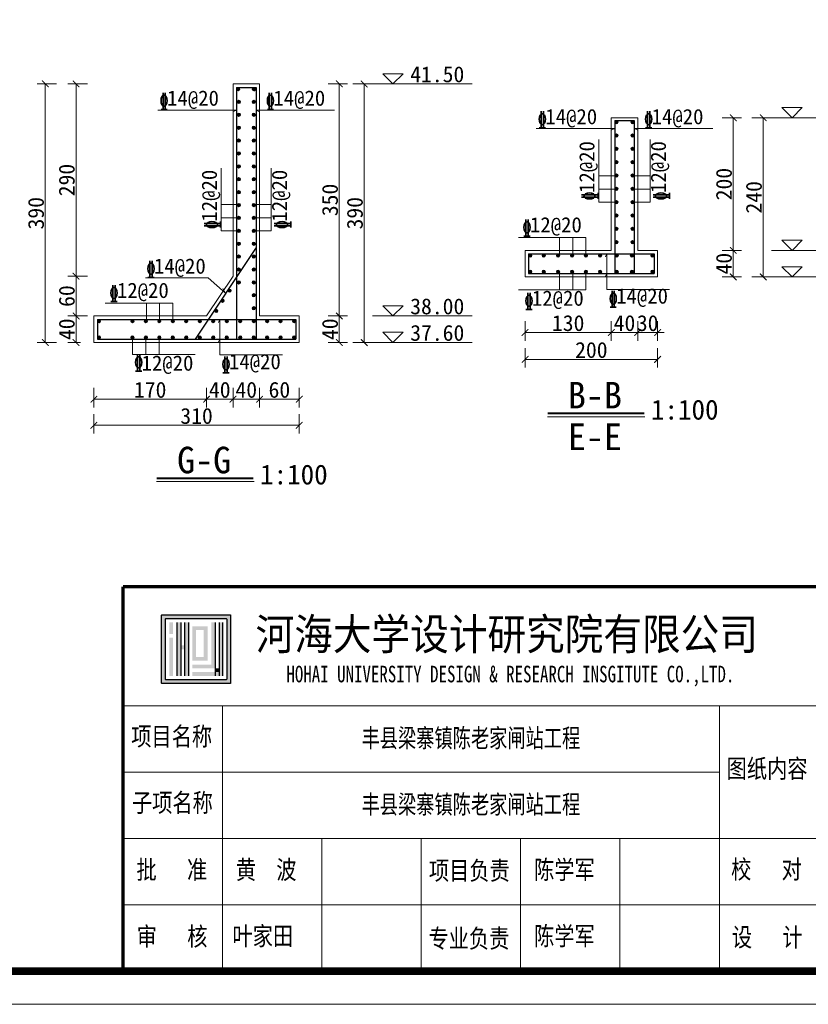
# Model space of a CAD drawing. Extents: x -13074 to 1448651, y 3648755 to 8081248.
# Tile 118 of 173: x 561899 to 562018, y 3858485 to 3858634. Entities that reach past the tile are written whole.
import ezdxf

# ---------------------------------------------------------------- set-up
doc = ezdxf.new("R2010")
doc.units = 0
doc.header["$PDMODE"] = 32
doc.header["$PDSIZE"] = 0.2
doc.layers.get('0').update_dxf_attribs({"linetype": 'CONTINUOUS'})
doc.layers.get('Defpoints').update_dxf_attribs({"linetype": 'CONTINUOUS'})
for name, color, linetype, lineweight in [('0.09标注线', 3, 'CONTINUOUS', 9), ('0.13填充', 8, 'CONTINUOUS', 9), ('0.30粗线', 7, 'CONTINUOUS', 30), ('0.30红', 1, 'CONTINUOUS', 30), ('SHEET', 1, 'CONTINUOUS', 15), ('文字', 7, 'CONTINUOUS', 15), ('新建路', 7, 'CONTINUOUS', 40)]:
    doc.layers.add(name, color=color, linetype=linetype, lineweight=lineweight)
doc.layers.add('HOHAITK', color=7, linetype='CONTINUOUS')
doc.styles.add('-仿宋_GB2312', font='FangSong_GB2312.ttf')
doc.styles.add('CHX-1', font='tssdeng.shx', dxfattribs={"width": 0.7, "height": 300, "bigfont": 'atssdchn.shx'})
doc.styles.add('FHZ', font='FangSong_GB2312.ttf', dxfattribs={"width": 0.707, "height": 300})
doc.styles.add('HOHAITK', font='simhei.ttf')
doc.dimstyles.new('zzzz STANDARD', dxfattribs={"dimtxt": 2.3, "dimasz": 1, "dimexe": 1.25, "dimexo": 1.5, "dimgap": 0.2, "dimtad": 1, "dimdec": 0, "dimlfac": 10, "dimzin": 0, "dimdsep": 46, "dimtxsty": '-仿宋_GB2312', "dimblk": 'ARCHTICK', "dimcen": 0.09, "dimadec": 0, "dimazin": 0, "dimtfac": 1, "dimtdec": 0, "dimtix": 1, "dimtmove": 2, "dimatfit": 3, "dimfxl": 1.7, "dimfxlon": 1, "dimtolj": 1, "dimtzin": 0, "dimlwd": 9, "dimlwe": 9, "dimarcsym": 0})

# ---------------------------------------------------------------- blocks, each defined once
blk = doc.blocks.new('_ARCHTICK')
at = {"color": 0, "linetype": 'ByBlock', "const_width": 0.15}
blk.add_lwpolyline([(-0.5, -0.5), (0.5, 0.5)], dxfattribs=at)
blk = doc.blocks.new('*D2663')
at = {"layer": 'Defpoints', "color": 0, "linetype": 'Continuous', "lineweight": 13}
for p in [(561992.43, 3858599.2), (561995.43, 3858599.2), (561995.43, 3858586.81)]:
    blk.add_point(p, dxfattribs=at)
at = {"layer": '新建路', "color": 0, "linetype": 'Continuous', "lineweight": 9}
for p, q in [((561992.43, 3858588.51), (561992.43, 3858585.56)), ((561995.43, 3858588.51), (561995.43, 3858585.56)), ((561992.43, 3858586.81), (561991.43, 3858586.81)), ((561992.43, 3858586.81), (561995.43, 3858586.81)), ((561995.43, 3858586.81), (561996.43, 3858586.81))]:
    blk.add_line(p, q, dxfattribs=at)
blk.add_blockref('_ARCHTICK', (561992.43, 3858586.81), dxfattribs=at)
at = {"layer": '新建路', "color": 0, "linetype": 'Continuous', "lineweight": 9, "rotation": 180}
blk.add_blockref('_ARCHTICK', (561995.43, 3858586.81), dxfattribs=at)
at = {"layer": '新建路', "color": 0, "linetype": 'Continuous', "lineweight": 13, "insert": (561993.93, 3858588.21), "char_height": 2.4, "attachment_point": 5, "style": '-仿宋_GB2312'}
blk.add_mtext('\\A1;30', dxfattribs=at)
blk = doc.blocks.new('*D2664')
at = {"layer": 'Defpoints', "color": 0, "linetype": 'Continuous', "lineweight": 13}
for p in [(561995.43, 3858599.2), (561975.43, 3858595.2), (561975.43, 3858582.76)]:
    blk.add_point(p, dxfattribs=at)
at = {"layer": '新建路', "color": 0, "linetype": 'Continuous', "lineweight": 9}
for p, q in [((561975.43, 3858584.46), (561975.43, 3858581.51)), ((561995.43, 3858584.46), (561995.43, 3858581.51)), ((561995.43, 3858582.76), (561975.43, 3858582.76))]:
    blk.add_line(p, q, dxfattribs=at)
at = {"layer": '新建路', "color": 0, "linetype": 'Continuous', "lineweight": 9, "rotation": 180}
blk.add_blockref('_ARCHTICK', (561975.43, 3858582.76), dxfattribs=at)
at = {"layer": '新建路', "color": 0, "linetype": 'Continuous', "lineweight": 9}
blk.add_blockref('_ARCHTICK', (561995.43, 3858582.76), dxfattribs=at)
at = {"layer": '新建路', "color": 0, "linetype": 'Continuous', "lineweight": 13, "insert": (561985.43, 3858584.16), "char_height": 2.4, "attachment_point": 5, "style": '-仿宋_GB2312'}
blk.add_mtext('\\A1;200', dxfattribs=at)
blk = doc.blocks.new('*D2667')
at = {"layer": 'Defpoints', "color": 0, "linetype": 'Continuous', "lineweight": 13}
for p in [(561992.43, 3858619.2), (561995.43, 3858595.2), (562011.37, 3858595.2)]:
    blk.add_point(p, dxfattribs=at)
at = {"layer": '新建路', "color": 0, "linetype": 'Continuous', "lineweight": 9}
for p, q in [((562009.67, 3858619.2), (562012.62, 3858619.2)), ((562011.37, 3858619.2), (562011.37, 3858595.2)), ((562009.67, 3858595.2), (562012.62, 3858595.2))]:
    blk.add_line(p, q, dxfattribs=at)
for p, rotation in [((562011.37, 3858619.2), 90), ((562011.37, 3858595.2), 270)]:
    blk.add_blockref('_ARCHTICK', p, dxfattribs=dict(at, rotation=rotation))
at = {"layer": '新建路', "color": 0, "linetype": 'Continuous', "lineweight": 13, "insert": (562009.97, 3858607.2), "char_height": 2.4, "attachment_point": 5, "rotation": 90, "style": '-仿宋_GB2312'}
blk.add_mtext('\\A1;240', dxfattribs=at)
blk = doc.blocks.new('*D3055')
at = {"layer": 'Defpoints', "color": 0, "linetype": 'Continuous', "lineweight": 13}
for p in [(561935.35, 3858624.3), (561941.35, 3858585.3), (561951.15, 3858585.3)]:
    blk.add_point(p, dxfattribs=at)
at = {"layer": '新建路', "color": 0, "linetype": 'Continuous', "lineweight": 9}
for p, q in [((561949.45, 3858624.3), (561952.4, 3858624.3)), ((561951.15, 3858624.3), (561951.15, 3858585.3)), ((561949.45, 3858585.3), (561952.4, 3858585.3))]:
    blk.add_line(p, q, dxfattribs=at)
for p, rotation in [((561951.15, 3858624.3), 90), ((561951.15, 3858585.3), 270)]:
    blk.add_blockref('_ARCHTICK', p, dxfattribs=dict(at, rotation=rotation))
at = {"layer": '新建路', "color": 0, "linetype": 'Continuous', "lineweight": 13, "insert": (561949.75, 3858604.8), "char_height": 2.4, "attachment_point": 5, "rotation": 90, "style": '-仿宋_GB2312'}
blk.add_mtext('\\A1;390', dxfattribs=at)
blk = doc.blocks.new('*D3056')
at = {"layer": 'Defpoints', "color": 0, "linetype": 'Continuous', "lineweight": 13}
for p in [(561907.67, 3858589.3), (561910.35, 3858589.3), (561910.35, 3858585.3)]:
    blk.add_point(p, dxfattribs=at)
at = {"layer": '新建路', "color": 0, "linetype": 'Continuous', "lineweight": 9}
for p, q in [((561908.35, 3858589.3), (561906.42, 3858589.3)), ((561907.67, 3858585.3), (561907.67, 3858589.3)), ((561908.35, 3858585.3), (561906.42, 3858585.3))]:
    blk.add_line(p, q, dxfattribs=at)
for p, rotation in [((561907.67, 3858589.3), 90), ((561907.67, 3858585.3), 270)]:
    blk.add_blockref('_ARCHTICK', p, dxfattribs=dict(at, rotation=rotation))
at = {"layer": '新建路', "color": 0, "linetype": 'Continuous', "lineweight": 13, "insert": (561906.27, 3858587.3), "char_height": 2.4, "attachment_point": 5, "rotation": 90, "style": '-仿宋_GB2312'}
blk.add_mtext('\\A1;40', dxfattribs=at)
blk = doc.blocks.new('*D3059')
at = {"layer": 'Defpoints', "color": 0, "linetype": 'Continuous', "lineweight": 13}
for p in [(561935.35, 3858624.3), (561903.03, 3858585.3), (561913.35, 3858585.3)]:
    blk.add_point(p, dxfattribs=at)
at = {"layer": '新建路', "color": 0, "linetype": 'Continuous', "lineweight": 9}
for p, q in [((561904.73, 3858624.3), (561901.78, 3858624.3)), ((561903.03, 3858624.3), (561903.03, 3858585.3)), ((561904.73, 3858585.3), (561901.78, 3858585.3))]:
    blk.add_line(p, q, dxfattribs=at)
for p, rotation in [((561903.03, 3858624.3), 90), ((561903.03, 3858585.3), 270)]:
    blk.add_blockref('_ARCHTICK', p, dxfattribs=dict(at, rotation=rotation))
at = {"layer": '新建路', "color": 0, "linetype": 'Continuous', "lineweight": 13, "insert": (561901.63, 3858604.8), "char_height": 2.4, "attachment_point": 5, "rotation": 90, "style": '-仿宋_GB2312'}
blk.add_mtext('\\A1;390', dxfattribs=at)
blk = doc.blocks.new('*D3064')
at = {"layer": 'Defpoints', "color": 0, "linetype": 'Continuous', "lineweight": 13}
for p in [(561910.35, 3858585.3), (561941.35, 3858585.3), (561910.35, 3858572.81)]:
    blk.add_point(p, dxfattribs=at)
at = {"layer": '新建路', "color": 0, "linetype": 'Continuous', "lineweight": 9}
for p, q in [((561910.35, 3858574.51), (561910.35, 3858571.56)), ((561941.35, 3858574.51), (561941.35, 3858571.56)), ((561941.35, 3858572.81), (561910.35, 3858572.81))]:
    blk.add_line(p, q, dxfattribs=at)
at = {"layer": '新建路', "color": 0, "linetype": 'Continuous', "lineweight": 9, "rotation": 180}
blk.add_blockref('_ARCHTICK', (561910.35, 3858572.81), dxfattribs=at)
at = {"layer": '新建路', "color": 0, "linetype": 'Continuous', "lineweight": 9}
blk.add_blockref('_ARCHTICK', (561941.35, 3858572.81), dxfattribs=at)
at = {"layer": '新建路', "color": 0, "linetype": 'Continuous', "lineweight": 13, "insert": (561925.85, 3858574.21), "char_height": 2.4, "attachment_point": 5, "style": '-仿宋_GB2312'}
blk.add_mtext('\\A1;310', dxfattribs=at)

msp = doc.modelspace()

# ---------------------------------------------------------------- hatches: boundary and pattern name
at = {"layer": '0.13填充', "ltscale": 0.005}
for points in [[(561932.38, 3858623.532, -1), (561931.88, 3858623.532, -1)], [(561934.722, 3858623.532, -1), (561934.222, 3858623.532, -1)], [(561934.325, 3858623.532, 1), (561934.825, 3858623.532, 1)], [(561931.983, 3858621.587, 1), (561932.483, 3858621.587, 1)], [(561934.722, 3858621.587, -1), (561934.222, 3858621.587, -1)], [(561931.983, 3858619.643, 1), (561932.483, 3858619.643, 1)], [(561934.722, 3858619.643, -1), (561934.222, 3858619.643, -1)], [(561989.461, 3858618.532, -1), (561988.961, 3858618.532, -1)], [(561991.406, 3858618.532, 1), (561991.906, 3858618.532, 1)], [(561931.983, 3858617.698, 1), (561932.483, 3858617.698, 1)], [(561934.722, 3858617.698, -1), (561934.222, 3858617.698, -1)], [(561989.461, 3858616.521, -1), (561988.961, 3858616.521, -1)], [(561991.406, 3858616.521, 1), (561991.906, 3858616.521, 1)], [(561931.983, 3858615.753, 1), (561932.483, 3858615.753, 1)], [(561934.722, 3858615.753, -1), (561934.222, 3858615.753, -1)], [(561931.983, 3858613.809, 1), (561932.483, 3858613.809, 1)], [(561934.722, 3858613.809, -1), (561934.222, 3858613.809, -1)], [(561989.461, 3858614.51, -1), (561988.961, 3858614.51, -1)], [(561991.406, 3858614.51, 1), (561991.906, 3858614.51, 1)], [(561931.983, 3858611.864, 1), (561932.483, 3858611.864, 1)], [(561934.722, 3858611.864, -1), (561934.222, 3858611.864, -1)], [(561989.461, 3858612.498, -1), (561988.961, 3858612.498, -1)], [(561991.406, 3858612.498, 1), (561991.906, 3858612.498, 1)], [(561989.461, 3858610.487, -1), (561988.961, 3858610.487, -1)], [(561991.406, 3858610.487, 1), (561991.906, 3858610.487, 1)], [(561931.983, 3858609.92, 1), (561932.483, 3858609.92, 1)], [(561934.722, 3858609.92, -1), (561934.222, 3858609.92, -1)], [(561931.983, 3858607.975, 1), (561932.483, 3858607.975, 1)], [(561934.722, 3858607.975, -1), (561934.222, 3858607.975, -1)], [(561989.461, 3858608.476, -1), (561988.961, 3858608.476, -1)], [(561991.406, 3858608.476, 1), (561991.906, 3858608.476, 1)], [(561931.983, 3858606.031, 1), (561932.483, 3858606.031, 1)], [(561934.722, 3858606.031, -1), (561934.222, 3858606.031, -1)], [(561989.461, 3858606.465, -1), (561988.961, 3858606.465, -1)], [(561991.406, 3858606.465, 1), (561991.906, 3858606.465, 1)], [(561989.461, 3858604.454, -1), (561988.961, 3858604.454, -1)], [(561991.406, 3858604.454, 1), (561991.906, 3858604.454, 1)], [(561931.983, 3858604.086, 1), (561932.483, 3858604.086, 1)], [(561934.722, 3858604.086, -1), (561934.222, 3858604.086, -1)], [(561931.983, 3858602.141, 1), (561932.483, 3858602.141, 1)], [(561934.722, 3858602.141, -1), (561934.222, 3858602.141, -1)], [(561989.461, 3858602.443, -1), (561988.961, 3858602.443, -1)], [(561991.406, 3858602.443, 1), (561991.906, 3858602.443, 1)], [(561931.983, 3858600.197, 1), (561932.483, 3858600.197, 1)], [(561934.722, 3858600.197, -1), (561934.222, 3858600.197, -1)], [(561989.461, 3858600.432, -1), (561988.961, 3858600.432, -1)], [(561991.406, 3858600.432, 1), (561991.906, 3858600.432, 1)], [(561931.983, 3858598.252, 1), (561932.483, 3858598.252, 1)], [(561934.722, 3858598.252, -1), (561934.222, 3858598.252, -1)], [(561976.461, 3858598.421, -1), (561975.961, 3858598.421, -1)], [(561978.489, 3858598.421, -1), (561977.989, 3858598.421, -1)], [(561980.656, 3858598.421, -1), (561980.156, 3858598.421, -1)], [(561982.767, 3858598.421, -1), (561982.267, 3858598.421, -1)], [(561984.85, 3858598.421, -1), (561984.35, 3858598.421, -1)], [(561986.989, 3858598.421, -1), (561986.489, 3858598.421, -1)], [(561989.52, 3858598.421, -1), (561989.02, 3858598.421, -1)], [(561991.803, 3858598.421, -1), (561991.303, 3858598.421, -1)], [(561994.406, 3858598.421, 1), (561994.906, 3858598.421, 1)], [(561931.983, 3858596.308, 1), (561932.483, 3858596.308, 1)], [(561934.722, 3858596.308, -1), (561934.222, 3858596.308, -1)], [(561976.461, 3858595.971, 1), (561975.961, 3858595.971, 1)], [(561978.489, 3858595.971, 1), (561977.989, 3858595.971, 1)], [(561980.656, 3858595.971, 1), (561980.156, 3858595.971, 1)], [(561982.767, 3858595.971, 1), (561982.267, 3858595.971, 1)], [(561984.85, 3858595.971, 1), (561984.35, 3858595.971, 1)], [(561986.989, 3858595.971, 1), (561986.489, 3858595.971, 1)], [(561989.52, 3858595.971, 1), (561989.02, 3858595.971, 1)], [(561991.803, 3858595.971, 1), (561991.303, 3858595.971, 1)], [(561994.406, 3858595.971, -1), (561994.906, 3858595.971, -1)], [(561931.983, 3858594.363, 1), (561932.483, 3858594.363, 1)], [(561934.722, 3858594.363, -1), (561934.222, 3858594.363, -1)], [(561931.09, 3858593.121, -1), (561930.59, 3858593.121, -1)], [(561930.037, 3858591.602, -1), (561929.537, 3858591.602, -1)], [(561934.722, 3858592.418, -1), (561934.222, 3858592.418, -1)], [(561929.065, 3858590.067, -1), (561928.565, 3858590.067, -1)], [(561934.722, 3858590.474, -1), (561934.222, 3858590.474, -1)], [(561911.38, 3858588.529, -1), (561910.88, 3858588.529, -1)], [(561916.415, 3858588.529, -1), (561915.915, 3858588.529, -1)], [(561918.449, 3858588.529, -1), (561917.949, 3858588.529, -1)], [(561920.483, 3858588.529, -1), (561919.983, 3858588.529, -1)], [(561922.517, 3858588.529, -1), (561922.017, 3858588.529, -1)], [(561924.551, 3858588.529, -1), (561924.051, 3858588.529, -1)], [(561926.586, 3858588.529, -1), (561926.086, 3858588.529, -1)], [(561928.62, 3858588.529, -1), (561928.12, 3858588.529, -1)], [(561930.654, 3858588.529, -1), (561930.154, 3858588.529, -1)], [(561932.688, 3858588.529, -1), (561932.188, 3858588.529, -1)], [(561934.722, 3858588.529, -1), (561934.222, 3858588.529, -1)], [(561936.756, 3858588.529, -1), (561936.256, 3858588.529, -1)], [(561938.791, 3858588.529, -1), (561938.291, 3858588.529, -1)], [(561940.325, 3858588.529, 1), (561940.825, 3858588.529, 1)], [(561911.38, 3858586.079, 1), (561910.88, 3858586.079, 1)], [(561916.415, 3858586.079, 1), (561915.915, 3858586.079, 1)], [(561918.449, 3858586.079, 1), (561917.949, 3858586.079, 1)], [(561920.483, 3858586.079, 1), (561919.983, 3858586.079, 1)], [(561922.517, 3858586.079, 1), (561922.017, 3858586.079, 1)], [(561924.551, 3858586.079, 1), (561924.051, 3858586.079, 1)], [(561926.586, 3858586.079, 1), (561926.086, 3858586.079, 1)], [(561928.62, 3858586.079, 1), (561928.12, 3858586.079, 1)], [(561930.654, 3858586.079, 1), (561930.154, 3858586.079, 1)], [(561932.688, 3858586.079, 1), (561932.188, 3858586.079, 1)], [(561934.722, 3858586.079, 1), (561934.222, 3858586.079, 1)], [(561936.756, 3858586.079, 1), (561936.256, 3858586.079, 1)], [(561938.791, 3858586.079, 1), (561938.291, 3858586.079, 1)], [(561940.325, 3858586.079, -1), (561940.825, 3858586.079, -1)]]:
    msp.add_hatch(color=4, dxfattribs=at).paths.add_polyline_path(points)
at = {"layer": 'HOHAITK', "ltscale": 1000}
h = msp.add_hatch(color=7, dxfattribs=at)
h.paths.add_polyline_path([(561930.889, 3858533.849, 0.4142136), (561930.977, 3858533.937), (561930.977, 3858544.162, 0.4142136), (561930.889, 3858544.249), (561920.664, 3858544.249, 0.4142136), (561920.577, 3858544.162), (561920.577, 3858533.937, 0.4142136), (561920.664, 3858533.849)])
h.paths.add_polyline_path([(561921.155, 3858534.427), (561921.155, 3858543.672), (561930.399, 3858543.672), (561930.399, 3858534.427)], flags=16)
at = {"layer": 'HOHAITK'}
h = msp.add_hatch(color=7, dxfattribs=at)
h.paths.add_polyline_path([(561922.31, 3858543.094), (561921.732, 3858543.094), (561921.732, 3858542.516), (561922.31, 3858542.516)])
h.paths.add_polyline_path([(561922.31, 3858542.516), (561921.732, 3858542.516), (561921.732, 3858541.938), (561922.31, 3858541.938)])
h.paths.add_polyline_path([(561922.31, 3858541.938), (561921.732, 3858541.938), (561921.732, 3858541.36), (561922.31, 3858541.36)])
h.paths.add_polyline_path([(561922.31, 3858540.783), (561921.732, 3858540.783), (561921.732, 3858540.205), (561922.31, 3858540.205)])
h.paths.add_polyline_path([(561922.31, 3858540.205), (561921.732, 3858540.205), (561921.732, 3858539.627), (561922.31, 3858539.627)])
h.paths.add_polyline_path([(561922.31, 3858539.627), (561921.732, 3858539.627), (561921.732, 3858539.049), (561922.31, 3858539.049)])
h.paths.add_polyline_path([(561922.31, 3858539.049), (561921.732, 3858539.049), (561921.732, 3858538.472), (561922.31, 3858538.472)])
h.paths.add_polyline_path([(561922.31, 3858538.472), (561921.732, 3858538.472), (561921.732, 3858537.894), (561922.31, 3858537.894)])
h.paths.add_polyline_path([(561922.31, 3858537.894), (561921.732, 3858537.894), (561921.732, 3858537.316), (561922.31, 3858537.316)])
h.paths.add_polyline_path([(561922.31, 3858537.316), (561921.732, 3858537.316), (561921.732, 3858536.738), (561922.31, 3858536.738)])
h.paths.add_polyline_path([(561922.31, 3858536.738), (561921.732, 3858536.738), (561921.732, 3858536.16), (561922.31, 3858536.16)])
h.paths.add_polyline_path([(561922.31, 3858536.16), (561921.732, 3858536.16), (561921.732, 3858535.583), (561922.31, 3858535.583)])
h.paths.add_polyline_path([(561922.31, 3858535.583), (561921.732, 3858535.583), (561921.732, 3858535.005), (561922.31, 3858535.005)])
h = msp.add_hatch(color=7, dxfattribs=at)
h.paths.add_polyline_path([(561923.466, 3858543.094), (561922.888, 3858543.094), (561922.888, 3858542.516), (561923.466, 3858542.516)])
h.paths.add_polyline_path([(561923.466, 3858542.516), (561922.888, 3858542.516), (561922.888, 3858541.938), (561923.466, 3858541.938)])
h.paths.add_polyline_path([(561923.466, 3858541.938), (561922.888, 3858541.938), (561922.888, 3858541.36), (561923.466, 3858541.36)])
h.paths.add_polyline_path([(561923.466, 3858541.36), (561922.888, 3858541.36), (561922.888, 3858540.783), (561923.466, 3858540.783)])
h.paths.add_polyline_path([(561923.466, 3858540.783), (561922.888, 3858540.783), (561922.888, 3858540.205), (561923.466, 3858540.205)])
h.paths.add_polyline_path([(561923.466, 3858540.205), (561922.888, 3858540.205), (561922.888, 3858539.627), (561923.466, 3858539.627)])
h.paths.add_polyline_path([(561923.466, 3858539.627), (561922.888, 3858539.627), (561922.888, 3858539.049), (561923.466, 3858539.049)])
h.paths.add_polyline_path([(561923.466, 3858539.049), (561922.888, 3858539.049), (561922.888, 3858538.472), (561923.466, 3858538.472)])
h.paths.add_polyline_path([(561923.466, 3858538.472), (561922.888, 3858538.472), (561922.888, 3858537.894), (561923.466, 3858537.894)])
h.paths.add_polyline_path([(561923.466, 3858537.894), (561922.888, 3858537.894), (561922.888, 3858537.316), (561923.466, 3858537.316)])
h.paths.add_polyline_path([(561923.466, 3858537.316), (561922.888, 3858537.316), (561922.888, 3858536.738), (561923.466, 3858536.738)])
h.paths.add_polyline_path([(561923.466, 3858536.738), (561922.888, 3858536.738), (561922.888, 3858536.16), (561923.466, 3858536.16)])
h.paths.add_polyline_path([(561923.466, 3858536.16), (561922.888, 3858536.16), (561922.888, 3858535.583), (561923.466, 3858535.583)])
h.paths.add_polyline_path([(561923.466, 3858535.583), (561922.888, 3858535.583), (561922.888, 3858535.005), (561923.466, 3858535.005)])
h = msp.add_hatch(color=7, dxfattribs=at)
h.paths.add_polyline_path([(561924.043, 3858539.627), (561923.466, 3858539.627), (561923.466, 3858539.049), (561924.043, 3858539.049)])
h.paths.add_polyline_path([(561924.621, 3858539.627), (561924.043, 3858539.627), (561924.043, 3858539.049), (561924.621, 3858539.049)])
h.paths.add_polyline_path([(561924.621, 3858540.205), (561924.043, 3858540.205), (561924.043, 3858539.627), (561924.621, 3858539.627)])
h.paths.add_polyline_path([(561924.621, 3858540.783), (561924.043, 3858540.783), (561924.043, 3858540.205), (561924.621, 3858540.205)])
h.paths.add_polyline_path([(561924.621, 3858541.36), (561924.043, 3858541.36), (561924.043, 3858540.783), (561924.621, 3858540.783)])
h.paths.add_polyline_path([(561924.621, 3858541.938), (561924.043, 3858541.938), (561924.043, 3858541.36), (561924.621, 3858541.36)])
h.paths.add_polyline_path([(561924.621, 3858542.516), (561924.043, 3858542.516), (561924.043, 3858541.938), (561924.621, 3858541.938)])
h.paths.add_polyline_path([(561924.621, 3858543.094), (561924.043, 3858543.094), (561924.043, 3858542.516), (561924.621, 3858542.516)])
h.paths.add_polyline_path([(561924.621, 3858539.049), (561924.043, 3858539.049), (561924.043, 3858538.472), (561924.621, 3858538.472)])
h.paths.add_polyline_path([(561924.621, 3858538.472), (561924.043, 3858538.472), (561924.043, 3858537.894), (561924.621, 3858537.894)])
h.paths.add_polyline_path([(561924.621, 3858537.894), (561924.043, 3858537.894), (561924.043, 3858537.316), (561924.621, 3858537.316)])
h.paths.add_polyline_path([(561924.621, 3858537.316), (561924.043, 3858537.316), (561924.043, 3858536.738), (561924.621, 3858536.738)])
h.paths.add_polyline_path([(561924.621, 3858536.738), (561924.043, 3858536.738), (561924.043, 3858536.16), (561924.621, 3858536.16)])
h.paths.add_polyline_path([(561924.621, 3858536.16), (561924.043, 3858536.16), (561924.043, 3858535.583), (561924.621, 3858535.583)])
h.paths.add_polyline_path([(561924.621, 3858535.583), (561924.043, 3858535.583), (561924.043, 3858535.005), (561924.621, 3858535.005)])
h = msp.add_hatch(color=7, dxfattribs=at)
h.paths.add_polyline_path([(561925.777, 3858536.738), (561925.199, 3858536.738), (561925.199, 3858536.16), (561925.777, 3858536.16)])
h.paths.add_polyline_path([(561926.355, 3858536.738), (561925.777, 3858536.738), (561925.777, 3858536.16), (561926.355, 3858536.16)])
h.paths.add_polyline_path([(561926.932, 3858536.738), (561926.355, 3858536.738), (561926.355, 3858536.16), (561926.932, 3858536.16)])
h.paths.add_polyline_path([(561927.51, 3858536.738), (561926.932, 3858536.738), (561926.932, 3858536.16), (561927.51, 3858536.16)])
h.paths.add_polyline_path([(561928.088, 3858536.738), (561927.51, 3858536.738), (561927.51, 3858536.16), (561928.088, 3858536.16)])
h.paths.add_polyline_path([(561928.666, 3858536.738), (561928.088, 3858536.738), (561928.088, 3858536.16), (561928.666, 3858536.16)])
h.paths.add_polyline_path([(561928.666, 3858537.316), (561928.088, 3858537.316), (561928.088, 3858536.738), (561928.666, 3858536.738)])
h.paths.add_polyline_path([(561928.666, 3858537.894), (561928.088, 3858537.894), (561928.088, 3858537.316), (561928.666, 3858537.316)])
h.paths.add_polyline_path([(561928.666, 3858538.472), (561928.088, 3858538.472), (561928.088, 3858537.894), (561928.666, 3858537.894)])
h.paths.add_polyline_path([(561928.666, 3858539.049), (561928.088, 3858539.049), (561928.088, 3858538.472), (561928.666, 3858538.472)])
h.paths.add_polyline_path([(561928.666, 3858539.627), (561928.088, 3858539.627), (561928.088, 3858539.049), (561928.666, 3858539.049)])
h.paths.add_polyline_path([(561928.666, 3858540.205), (561928.088, 3858540.205), (561928.088, 3858539.627), (561928.666, 3858539.627)])
h.paths.add_polyline_path([(561928.666, 3858540.783), (561928.088, 3858540.783), (561928.088, 3858540.205), (561928.666, 3858540.205)])
h.paths.add_polyline_path([(561928.666, 3858541.36), (561928.088, 3858541.36), (561928.088, 3858540.783), (561928.666, 3858540.783)])
h.paths.add_polyline_path([(561928.666, 3858541.938), (561928.088, 3858541.938), (561928.088, 3858541.36), (561928.666, 3858541.36)])
h.paths.add_polyline_path([(561928.666, 3858542.516), (561928.088, 3858542.516), (561928.088, 3858541.938), (561928.666, 3858541.938)])
h.paths.add_polyline_path([(561928.666, 3858543.094), (561928.088, 3858543.094), (561928.088, 3858542.516), (561928.666, 3858542.516)])
h.paths.add_polyline_path([(561925.777, 3858535.583), (561925.199, 3858535.583), (561925.199, 3858535.005), (561925.777, 3858535.005)])
h.paths.add_polyline_path([(561926.355, 3858535.583), (561925.777, 3858535.583), (561925.777, 3858535.005), (561926.355, 3858535.005)])
h.paths.add_polyline_path([(561926.932, 3858535.583), (561926.355, 3858535.583), (561926.355, 3858535.005), (561926.932, 3858535.005)])
h.paths.add_polyline_path([(561927.51, 3858535.583), (561926.932, 3858535.583), (561926.932, 3858535.005), (561927.51, 3858535.005)])
h.paths.add_polyline_path([(561928.088, 3858535.583), (561927.51, 3858535.583), (561927.51, 3858535.005), (561928.088, 3858535.005)])
h.paths.add_polyline_path([(561928.666, 3858535.583), (561928.088, 3858535.583), (561928.088, 3858535.005), (561928.666, 3858535.005)])
h.paths.add_polyline_path([(561929.243, 3858535.583), (561928.666, 3858535.583), (561928.666, 3858535.005), (561929.243, 3858535.005)])
h.paths.add_polyline_path([(561929.821, 3858535.583), (561929.243, 3858535.583), (561929.243, 3858535.005), (561929.821, 3858535.005)])
h.paths.add_polyline_path([(561929.821, 3858536.16), (561929.243, 3858536.16), (561929.243, 3858535.583), (561929.821, 3858535.583)])
h.paths.add_polyline_path([(561929.821, 3858536.738), (561929.243, 3858536.738), (561929.243, 3858536.16), (561929.821, 3858536.16)])
h.paths.add_polyline_path([(561929.821, 3858537.316), (561929.243, 3858537.316), (561929.243, 3858536.738), (561929.821, 3858536.738)])
h.paths.add_polyline_path([(561929.821, 3858537.894), (561929.243, 3858537.894), (561929.243, 3858537.316), (561929.821, 3858537.316)])
h.paths.add_polyline_path([(561929.821, 3858538.472), (561929.243, 3858538.472), (561929.243, 3858537.894), (561929.821, 3858537.894)])
h.paths.add_polyline_path([(561929.821, 3858539.049), (561929.243, 3858539.049), (561929.243, 3858538.472), (561929.821, 3858538.472)])
h.paths.add_polyline_path([(561929.821, 3858539.627), (561929.243, 3858539.627), (561929.243, 3858539.049), (561929.821, 3858539.049)])
h.paths.add_polyline_path([(561929.821, 3858540.205), (561929.243, 3858540.205), (561929.243, 3858539.627), (561929.821, 3858539.627)])
h.paths.add_polyline_path([(561929.821, 3858540.783), (561929.243, 3858540.783), (561929.243, 3858540.205), (561929.821, 3858540.205)])
h.paths.add_polyline_path([(561929.821, 3858541.36), (561929.243, 3858541.36), (561929.243, 3858540.783), (561929.821, 3858540.783)])
h.paths.add_polyline_path([(561929.821, 3858541.938), (561929.243, 3858541.938), (561929.243, 3858541.36), (561929.821, 3858541.36)])
h.paths.add_polyline_path([(561929.821, 3858542.516), (561929.243, 3858542.516), (561929.243, 3858541.938), (561929.821, 3858541.938)])
h.paths.add_polyline_path([(561929.821, 3858543.094), (561929.243, 3858543.094), (561929.243, 3858542.516), (561929.821, 3858542.516)])
h = msp.add_hatch(color=7, dxfattribs=at)
h.paths.add_polyline_path([(561925.777, 3858537.894), (561925.199, 3858537.894), (561925.199, 3858537.316), (561925.777, 3858537.316)])
h.paths.add_polyline_path([(561926.355, 3858537.894), (561925.777, 3858537.894), (561925.777, 3858537.316), (561926.355, 3858537.316)])
h.paths.add_polyline_path([(561926.932, 3858537.894), (561926.355, 3858537.894), (561926.355, 3858537.316), (561926.932, 3858537.316)])
h.paths.add_polyline_path([(561927.51, 3858537.894), (561926.932, 3858537.894), (561926.932, 3858537.316), (561927.51, 3858537.316)])
h.paths.add_polyline_path([(561927.51, 3858538.472), (561926.932, 3858538.472), (561926.932, 3858537.894), (561927.51, 3858537.894)])
h.paths.add_polyline_path([(561927.51, 3858539.049), (561926.932, 3858539.049), (561926.932, 3858538.472), (561927.51, 3858538.472)])
h.paths.add_polyline_path([(561927.51, 3858539.627), (561926.932, 3858539.627), (561926.932, 3858539.049), (561927.51, 3858539.049)])
h.paths.add_polyline_path([(561927.51, 3858540.205), (561926.932, 3858540.205), (561926.932, 3858539.627), (561927.51, 3858539.627)])
h.paths.add_polyline_path([(561927.51, 3858540.783), (561926.932, 3858540.783), (561926.932, 3858540.205), (561927.51, 3858540.205)])
h.paths.add_polyline_path([(561927.51, 3858541.36), (561926.932, 3858541.36), (561926.932, 3858540.783), (561927.51, 3858540.783)])
h.paths.add_polyline_path([(561927.51, 3858541.938), (561926.932, 3858541.938), (561926.932, 3858541.36), (561927.51, 3858541.36)])
h.paths.add_polyline_path([(561927.51, 3858542.516), (561926.932, 3858542.516), (561926.932, 3858541.938), (561927.51, 3858541.938)])
h.paths.add_polyline_path([(561926.932, 3858542.516), (561926.355, 3858542.516), (561926.355, 3858541.938), (561926.932, 3858541.938)])
h.paths.add_polyline_path([(561926.355, 3858542.516), (561925.777, 3858542.516), (561925.777, 3858541.938), (561926.355, 3858541.938)])
h.paths.add_polyline_path([(561925.777, 3858542.516), (561925.199, 3858542.516), (561925.199, 3858541.938), (561925.777, 3858541.938)])
h.paths.add_polyline_path([(561925.777, 3858541.938), (561925.199, 3858541.938), (561925.199, 3858541.36), (561925.777, 3858541.36)])
h.paths.add_polyline_path([(561925.777, 3858541.36), (561925.199, 3858541.36), (561925.199, 3858540.783), (561925.777, 3858540.783)])
h.paths.add_polyline_path([(561925.777, 3858540.783), (561925.199, 3858540.783), (561925.199, 3858540.205), (561925.777, 3858540.205)])
h.paths.add_polyline_path([(561925.777, 3858540.205), (561925.199, 3858540.205), (561925.199, 3858539.627), (561925.777, 3858539.627)])
h.paths.add_polyline_path([(561925.777, 3858539.627), (561925.199, 3858539.627), (561925.199, 3858539.049), (561925.777, 3858539.049)])
h.paths.add_polyline_path([(561925.777, 3858539.049), (561925.199, 3858539.049), (561925.199, 3858538.472), (561925.777, 3858538.472)])
h.paths.add_polyline_path([(561925.777, 3858538.472), (561925.199, 3858538.472), (561925.199, 3858537.894), (561925.777, 3858537.894)])
msp.add_hatch(color=7, dxfattribs=at).paths.add_polyline_path([(561929.243, 3858536.16), (561928.666, 3858536.16), (561928.666, 3858535.583), (561929.243, 3858535.583)])

# ---------------------------------------------------------------- linework, layer by layer
at = {"layer": '0.09标注线'}
for p, q in [((561953.954, 3858625.843), (561955.492, 3858624.304)), ((561953.954, 3858625.843), (561957.031, 3858625.843)), ((561955.492, 3858624.304), (561957.031, 3858625.843)), ((562014.178, 3858620.734), (562015.717, 3858619.196)), ((562014.178, 3858620.734), (562017.256, 3858620.734)), ((562015.717, 3858619.196), (562017.256, 3858620.734)), ((562014.178, 3858600.734), (562015.717, 3858599.196)), ((562014.178, 3858600.734), (562017.256, 3858600.734)), ((562015.717, 3858599.196), (562017.256, 3858600.734)), ((562014.178, 3858596.734), (562015.717, 3858595.196)), ((562014.178, 3858596.734), (562017.256, 3858596.734)), ((562015.717, 3858595.196), (562017.256, 3858596.734)), ((561953.954, 3858590.843), (561955.492, 3858589.304)), ((561953.954, 3858590.843), (561957.031, 3858590.843)), ((561955.492, 3858589.304), (561957.031, 3858590.843)), ((561953.954, 3858586.843), (561955.492, 3858585.304)), ((561953.954, 3858586.843), (561957.031, 3858586.843)), ((561955.492, 3858585.304), (561957.031, 3858586.843))]:
    msp.add_line(p, q, dxfattribs=at)
at = {"layer": '0.09标注线', "color": 3}
for p, q in [((561920.014, 3858620.357), (561931.878, 3858620.357)), ((561931.878, 3858620.357), (561931.436, 3858620.145)), ((561946.691, 3858620.357), (561934.828, 3858620.357)), ((561934.828, 3858620.357), (561935.269, 3858620.145)), ((561977.095, 3858617.571), (561988.958, 3858617.571)), ((561988.958, 3858617.571), (561988.517, 3858617.359)), ((562003.772, 3858617.571), (561991.908, 3858617.571)), ((561991.908, 3858617.571), (561992.35, 3858617.359)), ((561986.556, 3858606.465), (561986.556, 3858615.924)), ((561994.31, 3858606.465), (561994.31, 3858615.924)), ((561929.578, 3858602.141, 0.296), (561929.578, 3858611.601, 0.296)), ((561937.127, 3858602.141, 0.296), (561937.127, 3858611.601, 0.296)), ((561986.556, 3858610.433), (561989.211, 3858610.433)), ((561994.31, 3858610.433), (561991.656, 3858610.433)), ((561986.556, 3858608.449), (561989.211, 3858608.449)), ((561994.31, 3858608.449), (561991.656, 3858608.449)), ((561986.556, 3858606.465), (561989.211, 3858606.465)), ((561994.31, 3858606.465), (561991.656, 3858606.465)), ((561929.578, 3858606.109, 0.296), (561932.233, 3858606.109, 0.296)), ((561937.127, 3858606.109, 0.296), (561934.472, 3858606.109, 0.296)), ((561929.578, 3858604.125, 0.296), (561932.233, 3858604.125, 0.296)), ((561937.127, 3858604.125, 0.296), (561934.472, 3858604.125, 0.296)), ((561929.578, 3858602.141, 0.296), (561932.233, 3858602.141, 0.296)), ((561937.127, 3858602.141, 0.296), (561934.472, 3858602.141, 0.296)), ((561974.416, 3858601.128, 0.296), (561984.6, 3858601.128, 0.296)), ((561980.632, 3858598.421, 0.296), (561980.632, 3858601.128, 0.296)), ((561982.616, 3858598.421, 0.296), (561982.616, 3858601.128, 0.296)), ((561984.6, 3858598.421, 0.296), (561984.6, 3858601.128, 0.296)), ((561987.782, 3858598.671), (561987.57, 3858598.23)), ((561987.782, 3858593.316), (561987.782, 3858598.671)), ((561980.632, 3858595.971, 0.296), (561980.632, 3858593.264, 0.296)), ((561982.616, 3858595.971, 0.296), (561982.616, 3858593.264, 0.296)), ((561984.6, 3858595.971, 0.296), (561984.6, 3858593.264, 0.296)), ((561927.625, 3858595.041, 2.88), (561918.166, 3858595.041, 2.88)), ((561927.625, 3858595.041, 2.88), (561930.232, 3858592.722)), ((561987.782, 3858595.721), (561987.57, 3858595.28)), ((561974.416, 3858593.264, 0.296), (561984.6, 3858593.264, 0.296)), ((561987.782, 3858593.316), (561997.241, 3858593.316)), ((561912.083, 3858591.236, 0.296), (561922.267, 3858591.236, 0.296)), ((561918.299, 3858588.529, 0.296), (561918.299, 3858591.236, 0.296)), ((561920.283, 3858588.529, 0.296), (561920.283, 3858591.236, 0.296)), ((561922.267, 3858588.529, 0.296), (561922.267, 3858591.236, 0.296)), ((561929.351, 3858588.779), (561929.139, 3858588.338)), ((561929.351, 3858583.425), (561929.351, 3858588.779)), ((561916.165, 3858583.503, 0.296), (561916.165, 3858586.157, 0.296)), ((561918.204, 3858583.503, 0.296), (561918.204, 3858586.157, 0.296)), ((561920.229, 3858583.503, 0.296), (561920.229, 3858586.157, 0.296)), ((561929.351, 3858585.829), (561929.139, 3858585.388)), ((561916.165, 3858583.503, 0.296), (561925.624, 3858583.503, 0.296)), ((561929.351, 3858583.425), (561938.81, 3858583.425))]:
    msp.add_line(p, q, dxfattribs=at)
at = {"layer": '0.13填充', "ltscale": 0.005}
for p, q in [((561930.232, 3858592.722), (561929.82, 3858593.452)), ((561978.797, 3858574.097), (561993.527, 3858574.097)), ((561919.81, 3858564.314), (561934.541, 3858564.314))]:
    msp.add_line(p, q, dxfattribs=at)
at = {"layer": '0.13填充', "lineweight": 40, "ltscale": 0.005}
for p, q in [((561978.853, 3858574.627), (561993.393, 3858574.627)), ((561919.866, 3858564.844), (561934.407, 3858564.844))]:
    msp.add_line(p, q, dxfattribs=at)
at = {"layer": '0.13填充', "color": 4, "ltscale": 0.005}
for centre in [(561932.13, 3858623.532), (561934.472, 3858623.532, 0.296), (561934.575, 3858623.532), (561932.233, 3858621.587, 0.296), (561934.472, 3858621.587, 0.296), (561932.233, 3858619.643, 0.296), (561934.472, 3858619.643, 0.296), (561989.211, 3858618.532), (561991.656, 3858618.532), (561932.233, 3858617.698, 0.296), (561934.472, 3858617.698, 0.296), (561989.211, 3858616.521), (561991.656, 3858616.521), (561932.233, 3858615.753, 0.296), (561934.472, 3858615.753, 0.296), (561932.233, 3858613.809, 0.296), (561934.472, 3858613.809, 0.296), (561989.211, 3858614.51), (561991.656, 3858614.51), (561932.233, 3858611.864, 0.296), (561934.472, 3858611.864, 0.296), (561989.211, 3858612.498), (561991.656, 3858612.498), (561989.211, 3858610.487), (561991.656, 3858610.487), (561932.233, 3858609.92, 0.296), (561934.472, 3858609.92, 0.296), (561932.233, 3858607.975, 0.296), (561934.472, 3858607.975, 0.296), (561989.211, 3858608.476), (561991.656, 3858608.476), (561932.233, 3858606.031, 0.296), (561934.472, 3858606.031, 0.296), (561989.211, 3858606.465), (561991.656, 3858606.465), (561989.211, 3858604.454), (561991.656, 3858604.454), (561932.233, 3858604.086, 0.296), (561934.472, 3858604.086, 0.296), (561932.233, 3858602.141, 0.296), (561934.472, 3858602.141, 0.296), (561989.211, 3858602.443), (561991.656, 3858602.443), (561932.233, 3858600.197, 0.296), (561934.472, 3858600.197, 0.296), (561989.211, 3858600.432), (561991.656, 3858600.432), (561932.233, 3858598.252, 0.296), (561934.472, 3858598.252, 0.296), (561976.211, 3858598.421, 0.296), (561978.239, 3858598.421, 0.296), (561980.406, 3858598.421, 0.296), (561982.517, 3858598.421, 0.296), (561984.6, 3858598.421, 0.296), (561986.739, 3858598.421, 0.296), (561989.27, 3858598.421, 0.296), (561991.553, 3858598.421, 0.296), (561994.656, 3858598.421, 0.296), (561932.233, 3858596.308, 0.296), (561934.472, 3858596.308, 0.296), (561976.211, 3858595.971, 0.296), (561978.239, 3858595.971, 0.296), (561980.406, 3858595.971, 0.296), (561982.517, 3858595.971, 0.296), (561984.6, 3858595.971, 0.296), (561986.739, 3858595.971, 0.296), (561989.27, 3858595.971, 0.296), (561991.553, 3858595.971, 0.296), (561994.656, 3858595.971, 0.296), (561932.233, 3858594.363, 0.296), (561934.472, 3858594.363, 0.296), (561930.84, 3858593.121), (561929.787, 3858591.602), (561934.472, 3858592.418, 0.296), (561928.815, 3858590.067), (561934.472, 3858590.474, 0.296), (561911.13, 3858588.529, 0.296), (561916.165, 3858588.529, 0.296), (561918.199, 3858588.529, 0.296), (561920.233, 3858588.529, 0.296), (561922.267, 3858588.529, 0.296), (561924.301, 3858588.529, 0.296), (561926.336, 3858588.529, 0.296), (561928.37, 3858588.529, 0.296), (561930.404, 3858588.529, 0.296), (561932.438, 3858588.529, 0.296), (561934.472, 3858588.529, 0.296), (561936.506, 3858588.529, 0.296), (561938.541, 3858588.529, 0.296), (561940.575, 3858588.529, 0.296), (561911.13, 3858586.079, 0.296), (561916.165, 3858586.079, 0.296), (561918.199, 3858586.079, 0.296), (561920.233, 3858586.079, 0.296), (561922.267, 3858586.079, 0.296), (561924.301, 3858586.079, 0.296), (561926.336, 3858586.079, 0.296), (561928.37, 3858586.079, 0.296), (561930.404, 3858586.079, 0.296), (561932.438, 3858586.079, 0.296), (561934.472, 3858586.079, 0.296), (561936.506, 3858586.079, 0.296), (561938.541, 3858586.079, 0.296), (561940.575, 3858586.079, 0.296)]:
    msp.add_circle(centre, 0.25, dxfattribs=at)
at = {"layer": '0.30粗线', "lineweight": 13}
for p, q in [((561931.353, 3858624.304), (561935.353, 3858624.304)), ((561931.353, 3858624.304), (561931.353, 3858595.304)), ((561935.353, 3858624.304), (561935.353, 3858589.304)), ((561988.433, 3858619.196), (561992.433, 3858619.196)), ((561988.433, 3858619.196), (561988.433, 3858599.196)), ((561988.433, 3858619.196), (561992.433, 3858619.196)), ((561992.433, 3858619.196), (561992.433, 3858599.196)), ((561975.433, 3858595.196), (561975.433, 3858599.196)), ((561988.433, 3858599.196), (561975.433, 3858599.196)), ((561992.433, 3858599.196), (561995.433, 3858599.196)), ((561995.433, 3858599.196), (561995.433, 3858595.196)), ((561931.353, 3858595.304), (561927.353, 3858589.304)), ((561995.433, 3858595.196), (561975.433, 3858595.196)), ((561910.353, 3858585.304), (561910.353, 3858589.304)), ((561927.353, 3858589.304), (561910.353, 3858589.304)), ((561935.353, 3858589.304), (561941.353, 3858589.304)), ((561941.353, 3858589.304), (561941.353, 3858585.304)), ((561941.353, 3858585.304), (561910.353, 3858585.304))]:
    msp.add_line(p, q, dxfattribs=at)
at = {"layer": '0.30红'}
for p, q in [((561931.878, 3858623.779), (561931.878, 3858585.829)), ((561931.878, 3858623.779), (561934.828, 3858623.779)), ((561934.828, 3858623.779), (561934.828, 3858585.829)), ((561988.958, 3858618.779), (561988.958, 3858595.721)), ((561988.958, 3858618.779), (561991.908, 3858618.779)), ((561991.908, 3858618.779), (561991.908, 3858595.721)), ((561934.828, 3858599.615), (561925.637, 3858585.829)), ((561975.958, 3858598.671), (561975.958, 3858595.721)), ((561975.958, 3858598.671), (561994.908, 3858598.671)), ((561994.908, 3858598.671), (561994.908, 3858595.721)), ((561975.958, 3858595.721), (561994.908, 3858595.721)), ((561910.878, 3858588.779), (561910.878, 3858585.829)), ((561910.878, 3858588.779), (561940.828, 3858588.779)), ((561940.828, 3858588.779), (561940.828, 3858585.829)), ((561910.878, 3858585.829), (561940.828, 3858585.829))]:
    msp.add_line(p, q, dxfattribs=at)
at = {"layer": 'HOHAITK', "color": 7}
for p, q in [((561922.888, 3858543.094), (561922.888, 3858535.005)), ((561923.466, 3858543.094), (561923.466, 3858535.005)), ((561924.043, 3858543.094), (561924.043, 3858535.005)), ((561924.621, 3858543.094), (561924.621, 3858535.005)), ((561928.666, 3858543.094), (561928.666, 3858535.005)), ((561929.243, 3858543.094), (561929.243, 3858535.005)), ((561929.821, 3858535.005), (561929.821, 3858543.094))]:
    msp.add_line(p, q, dxfattribs=at)
for points in [[(561920.664, 3858544.249), (561930.889, 3858544.249, -0.4142136), (561930.977, 3858544.162), (561930.977, 3858533.937, -0.4142136), (561930.889, 3858533.849), (561920.664, 3858533.849, -0.4142136), (561920.577, 3858533.937), (561920.577, 3858544.162, -0.4142136)], [(561921.242, 3858543.672), (561930.311, 3858543.672, -0.4142136), (561930.399, 3858543.584), (561930.399, 3858534.515, -0.4142136), (561930.311, 3858534.427), (561921.242, 3858534.427, -0.4142136), (561921.155, 3858534.515), (561921.155, 3858543.584, -0.4142136)]]:
    msp.add_lwpolyline(points, format="xyb", close=True, dxfattribs=at)
at = {"layer": 'SHEET', "color": 7}
for p, q in [((561914.752, 3858530.489), (562094.752, 3858530.489)), ((561914.752, 3858490.489), (561914.752, 3858530.489)), ((561914.752, 3858530.489), (561989.752, 3858530.489)), ((561929.752, 3858490.489), (561929.752, 3858530.489)), ((562004.752, 3858490.489), (562004.752, 3858530.489)), ((561914.752, 3858520.489), (562004.752, 3858520.489)), ((561914.752, 3858510.489), (562094.752, 3858510.489)), ((561944.752, 3858490.489), (561944.752, 3858510.489)), ((561959.752, 3858490.489), (561959.752, 3858510.489)), ((561974.752, 3858490.489), (561974.752, 3858510.489)), ((561989.752, 3858490.489), (561989.752, 3858510.489)), ((561914.752, 3858500.489), (562094.752, 3858500.489))]:
    msp.add_line(p, q, dxfattribs=at)
msp.add_lwpolyline([(562099.752, 3858485.489), (561679.752, 3858485.489), (561679.752, 3858782.489), (562099.752, 3858782.489)], close=True, dxfattribs=at)
at = {"layer": 'SHEET', "color": 7, "const_width": 1.2}
msp.add_lwpolyline([(561704.752, 3858777.489), (562094.752, 3858777.489), (562094.752, 3858490.489), (561704.752, 3858490.489)], close=True, dxfattribs=at)
at = {"layer": 'SHEET', "color": 7, "const_width": 0.5}
for points in [[(561914.752, 3858490.489), (561914.752, 3858548.489)], [(561914.752, 3858548.489), (562094.752, 3858548.489)]]:
    msp.add_lwpolyline(points, dxfattribs=at)
at = {"layer": '新建路', "color": 3, "linetype": 'Continuous', "lineweight": 13}
for p, q in [((561967.422, 3858624.304), (561952.397, 3858624.304)), ((562027.646, 3858619.196), (562012.621, 3858619.196)), ((562027.646, 3858599.196), (562012.621, 3858599.196)), ((562027.646, 3858595.196), (562012.621, 3858595.196)), ((561967.422, 3858589.304), (561952.397, 3858589.304)), ((561967.422, 3858585.304), (561952.397, 3858585.304))]:
    msp.add_line(p, q, dxfattribs=at)

# ---------------------------------------------------------------- texts
at = {"layer": '0.09标注线', "char_height": 2.4, "width": 12.60969, "attachment_point": 1, "style": '-仿宋_GB2312'}
for s, insert in [('41.50', (561958.094, 3858626.955)), ('38.00', (561958.094, 3858591.955)), ('37.60', (561958.094, 3858587.955))]:
    msp.add_mtext(s, dxfattribs=dict(at, insert=insert))
at = {"layer": '0.09标注线', "color": 3, "char_height": 2.3, "width": 17.07403, "style": '-仿宋_GB2312'}
for s, insert, attachment_point in [('14@20', (561929.229, 3858620.508, -2.88), 9), ('14@20', (561945.268, 3858620.508, -2.88), 9), ('14@20', (561986.31, 3858617.722, -2.88), 9), ('14@20', (562002.349, 3858617.722, -2.88), 9), ('12@20', (561983.994, 3858601.407, -2.997), 9), ('14@20', (561927.244, 3858595.177), 9), ('12@20', (561921.661, 3858591.516, -2.997), 9), ('12@20', (561984.286, 3858590.334, -2.997), 9), ('14@20', (561996.997, 3858590.659, -2.88), 9), ('12@20', (561925.38, 3858583.351, -2.585), 3), ('14@20', (561938.566, 3858580.767, -2.88), 9)]:
    msp.add_mtext(s, dxfattribs=dict(at, insert=insert, attachment_point=attachment_point))
at = {"layer": '0.09标注线', "color": 3, "char_height": 2.3, "width": 17.07403, "attachment_point": 9, "rotation": 90, "style": '-仿宋_GB2312'}
for insert in [(561986.405, 3858615.68, -2.88), (561997.192, 3858615.68, -2.88), (561929.427, 3858611.357, -2.585), (561940.009, 3858611.357, -2.585)]:
    msp.add_mtext('12@20', dxfattribs=dict(at, insert=insert))
at = {"layer": 'HOHAITK', "color": 7, "style": 'HOHAITK'}
for s, height, width, p in [('河海大学设计研究院有限公司', 4.75, 0.9, (561934.76, 3858538.942)), ('HOHAI UNIVERSITY DESIGN & RESEARCH INSGITUTE CO.,LTD.', 2.5, 0.75, (561939.41, 3858534.051))]:
    msp.add_text(s, height=height, dxfattribs=dict(at, width=width)).set_placement(p)
at = {"layer": 'SHEET', "color": 7, "style": 'FHZ', "width": 0.8}
for s, p in [('项目名称', (561915.988, 3858524.499)), ('图纸内容', (562005.841, 3858519.641)), ('子项名称', (561916.092, 3858514.499)), ('批   准', (561916.782, 3858504.387)), ('黄  波', (561931.782, 3858504.387)), ('项目负责', (561960.911, 3858504.258)), ('陈学军', (561976.782, 3858504.387)), ('校   对', (562006.52, 3858504.451)), ('审   核', (561916.817, 3858494.322)), ('叶家田', (561931.264, 3858494.387)), ('专业负责', (561960.839, 3858494.023)), ('陈学军', (561976.782, 3858494.387)), ('设   计', (562006.638, 3858494.211))]:
    msp.add_text(s, height=2.8, dxfattribs=at).set_placement(p)
at = {"layer": 'SHEET', "color": 7, "char_height": 2.8, "width": 74.99994, "attachment_point": 5, "style": 'FHZ'}
for insert in [(561967.252, 3858525.489), (561967.252, 3858515.489)]:
    msp.add_mtext('{\\W0.72;丰县梁寨镇陈老家闸站工程}', dxfattribs=dict(at, insert=insert))
at = {"layer": '文字', "color": 3, "style": 'CHX-1', "width": 0.62}
for p in [(561920.296, 3858620.457, -2.88), (561936.335, 3858620.457, -2.88), (561977.377, 3858617.67, -2.88), (561993.416, 3858617.67, -2.88), (561975.061, 3858601.355, -2.997), (561918.311, 3858595.126), (561912.728, 3858591.464, -2.997), (561975.353, 3858590.282, -2.997), (561988.064, 3858590.607, -2.88), (561916.447, 3858580.999, -2.585), (561929.633, 3858580.716, -2.88)]:
    msp.add_text('\x84', height=2.5, dxfattribs=at).set_placement(p)
for p in [(561986.457, 3858606.748, -2.88), (561997.244, 3858606.748, -2.88), (561929.479, 3858602.424, -2.585), (561940.06, 3858602.424, -2.585)]:
    msp.add_text('\x84', height=2.5, rotation=90, dxfattribs=at).set_placement(p)
at = {"layer": '文字', "color": 7, "attachment_point": 1, "style": '-仿宋_GB2312'}
for s, insert, char_height, width in [('B-B', (561981.891, 3858579.364), 4, 38.01372), ('1:100', (561994.423, 3858576.675), 3, 10.28955), ('E-E', (561981.891, 3858573.087), 4, 38.01372), ('G-G', (561922.905, 3858569.58), 4, 38.01372), ('1:100', (561935.437, 3858566.892), 3, 10.28955)]:
    msp.add_mtext(s, dxfattribs=dict(at, insert=insert, char_height=char_height, width=width))

# ---------------------------------------------------------------- dimensions: what is measured, and where the dimension line sits
at = {"layer": '新建路', "color": 3, "linetype": 'Continuous', "lineweight": 13}
for base, p1, p2, picture, middle in [((561903.032, 3858585.304), (561935.353, 3858624.304), (561913.353, 3858585.304), '*D3059', (561901.632, 3858604.804)), ((561951.147, 3858585.304), (561935.353, 3858624.304), (561941.353, 3858585.304), '*D3055', (561949.747, 3858604.804)), ((562011.371, 3858595.196), (561992.433, 3858619.196), (561995.433, 3858595.196), '*D2667', (562009.971, 3858607.196)), ((561907.672, 3858589.304), (561910.353, 3858585.304), (561910.353, 3858589.304), '*D3056', (561906.272, 3858587.304))]:
    dim = msp.add_linear_dim(base=base, p1=p1, p2=p2, angle=90, dimstyle='zzzz STANDARD', override={"dimtxt": 2.4, "dimexo": 2}, dxfattribs=at)
    dim.commit()
    dim.dimension.update_dxf_attribs({"geometry": picture, "text_midpoint": middle})
for base, p1, p2 in [((561907.672, 3858624.304), (561935.353, 3858595.304), (561935.353, 3858624.304)), ((561947.397, 3858624.304), (561941.353, 3858589.304), (561935.353, 3858624.304)), ((562006.848, 3858619.196), (561995.433, 3858599.196), (561992.433, 3858619.196)), ((562006.848, 3858599.196), (561995.433, 3858595.196), (561995.433, 3858599.196)), ((561907.672, 3858595.304), (561913.353, 3858589.304), (561935.353, 3858595.304)), ((561947.397, 3858589.304), (561941.353, 3858585.304), (561941.353, 3858589.304))]:
    msp.add_linear_dim(base=base, p1=p1, p2=p2, angle=90, dimstyle='zzzz STANDARD', override={"dimtxt": 2.4, "dimexo": 2}, dxfattribs=at).render()
for base, p1, p2 in [((561988.433, 3858586.814), (561975.433, 3858595.196), (561988.433, 3858599.196)), ((561992.433, 3858586.814), (561988.433, 3858599.196), (561992.433, 3858599.196)), ((561931.353, 3858576.752), (561927.353, 3858589.304), (561931.353, 3858595.304)), ((561935.353, 3858576.752), (561931.353, 3858595.304), (561935.353, 3858589.304)), ((561927.353, 3858576.752), (561910.353, 3858585.304), (561927.353, 3858589.304)), ((561941.353, 3858576.752), (561935.353, 3858589.304), (561941.353, 3858585.304))]:
    msp.add_linear_dim(base=base, p1=p1, p2=p2, dimstyle='zzzz STANDARD', override={"dimtxt": 2.4, "dimexo": 2}, dxfattribs=at).render()
for base, p1, p2, picture, middle in [((561975.433, 3858582.76), (561995.433, 3858599.196), (561975.433, 3858595.196), '*D2664', (561985.433, 3858584.16)), ((561995.433, 3858586.814), (561992.433, 3858599.196), (561995.433, 3858599.196), '*D2663', (561993.933, 3858588.214)), ((561910.353, 3858572.812), (561941.353, 3858585.304), (561910.353, 3858585.304), '*D3064', (561925.853, 3858574.212))]:
    dim = msp.add_linear_dim(base=base, p1=p1, p2=p2, dimstyle='zzzz STANDARD', override={"dimtxt": 2.4, "dimexo": 2}, dxfattribs=at)
    dim.commit()
    dim.dimension.update_dxf_attribs({"geometry": picture, "text_midpoint": middle})

doc.saveas('drawing.dxf')
